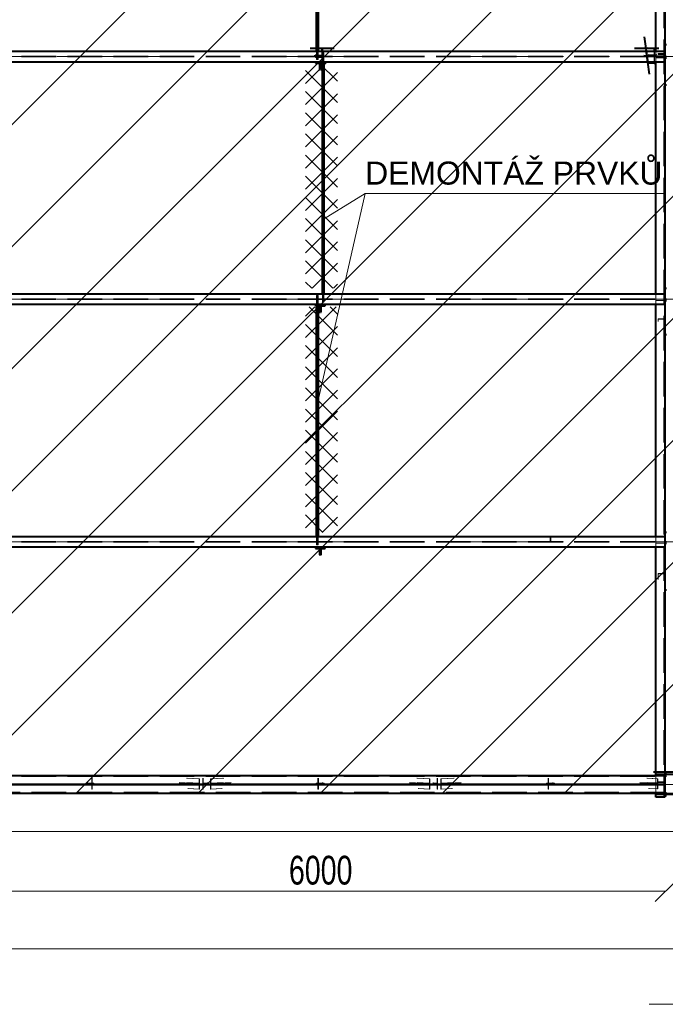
# Model space of a CAD drawing. Header units: metres. Extents: x 235 to 340, y 94 to 153.
# Tile 16 of 48: x 265.66 to 271.26, y 126.79 to 135.34. Entities that reach past the tile are written whole.
import ezdxf

# ---------------------------------------------------------------- set-up
doc = ezdxf.new("R2010")
doc.units = ezdxf.units.M
for name, pattern in [('__RA_15', [1.7, 1, -0.3, 0.1, -0.3]), ('__RA_2', [0.4, 0.3, -0.1]), ('__RA_4', [0.6, 0.3, -0.1, 0, -0.1, 0, -0.1])]:
    doc.linetypes.add(name, pattern=pattern)
for name, color, linetype, lineweight in [('OSY', 204, '__RA_15', 13), ('POPIS', 7, 'Continuous', 13), ('Standard', 7, 'Continuous', 40), ('VYZTUZ', 11, 'Continuous', 50)]:
    doc.layers.add(name, color=color, linetype=linetype, lineweight=lineweight)
doc.styles.add('ARIAL', font='ARIAL.TTF')

msp = doc.modelspace()

# ---------------------------------------------------------------- linework, layer by layer
at = {"layer": 'OSY', "color": 204, "linetype": '__RA_15', "lineweight": 13}
for p, q in [((242.1779, 135.0197), (323.2759, 135.0197)), ((242.1779, 132.912), (323.2759, 132.912)), ((242.1779, 130.8043), (323.2759, 130.8043)), ((242.1779, 128.6966), (323.2759, 128.6966))]:
    msp.add_line(p, q, dxfattribs=at)
at = {"layer": 'OSY', "color": 204, "linetype": 'Continuous', "lineweight": 13}
msp.add_line((271.4202, 126.7861), (271.1214, 126.7861), dxfattribs=at)
at = {"layer": 'Standard', "color": 1, "linetype": 'Continuous', "lineweight": 13}
for p, q in [((259.7815, 128.6216), (270.395, 139.2351)), ((260.8422, 128.6216), (271.4557, 139.2351)), ((261.9029, 128.6216), (272.5164, 139.2351)), ((262.9635, 128.6216), (273.577, 139.2351)), ((264.0242, 128.6216), (274.6377, 139.2351)), ((265.0848, 128.6216), (275.6983, 139.2351)), ((266.1455, 128.6216), (276.759, 139.2351)), ((267.2062, 128.6216), (277.8197, 139.2351)), ((268.2668, 128.6216), (278.8803, 139.2351)), ((269.3275, 128.6216), (279.941, 139.2351)), ((270.3881, 128.6216), (281.0016, 139.2351))]:
    msp.add_line(p, q, dxfattribs=at)
at = {"layer": 'Standard', "color": 136, "linetype": '__RA_2', "lineweight": 18}
for p, q in [((271.2496, 138.7662), (271.2496, 128.587)), ((268.2346, 134.9925), (268.2346, 135.0647)), ((268.2363, 134.9925), (268.2363, 135.0647)), ((268.2406, 134.9925), (268.2406, 135.0647)), ((268.2448, 134.9925), (268.2448, 135.0647)), ((268.2466, 135.0647), (268.2466, 134.9925)), ((268.2796, 135.0647), (268.2796, 135.0317)), ((268.2856, 135.0257), (268.2856, 135.0647)), ((271.1646, 135.0647), (271.1646, 135.0291)), ((271.1677, 135.0355), (271.1677, 135.0647)), ((271.1796, 135.0169), (271.1796, 135.0647)), ((271.2516, 135.0985), (271.2516, 135.0976)), ((271.2516, 135.0976), (271.2516, 135.0458)), ((271.2596, 135.0976), (271.2516, 135.0976)), ((265.2716, 135.0225), (271.2596, 135.0225)), ((265.2716, 135.0169), (271.2596, 135.0169)), ((268.2156, 135.0237), (268.2156, 135.0323)), ((268.2156, 135.0237), (268.2156, 135.0157)), ((268.2956, 135.0237), (268.2156, 135.0237)), ((268.2156, 135.0237), (268.2956, 135.0237)), ((268.2956, 135.0197), (268.2156, 135.0197)), ((268.2156, 135.0157), (268.2956, 135.0157)), ((268.2256, 135.0383), (268.2256, 135.0317)), ((268.2796, 135.0317), (268.2256, 135.0317)), ((268.2256, 135.0317), (268.2256, 135.0257)), ((268.2256, 135.0257), (268.2856, 135.0257)), ((268.2256, 135.0243), (268.2256, 135.0177)), ((268.2856, 135.0177), (268.2256, 135.0177)), ((268.2256, 135.0177), (268.2256, 135.0117)), ((268.2256, 135.0117), (268.2796, 135.0117)), ((268.2363, 134.9925), (268.2346, 134.9925)), ((268.2406, 134.9925), (268.2363, 134.9925)), ((268.2448, 134.9925), (268.2406, 134.9925)), ((268.2466, 134.9925), (268.2448, 134.9925)), ((268.2796, 135.0117), (268.2796, 135.0182)), ((268.2796, 135.0117), (268.2796, 134.9747)), ((268.2846, 135.0525), (268.2864, 135.0525)), ((268.2846, 134.9747), (268.2846, 135.0525)), ((268.2856, 135.0177), (268.2856, 135.0243)), ((268.2856, 134.9579), (268.2856, 135.0177)), ((268.2864, 135.0525), (268.2906, 135.0525)), ((268.2864, 134.9747), (268.2864, 135.0525)), ((268.2906, 135.0525), (268.2948, 135.0525)), ((268.2906, 134.9747), (268.2906, 135.0525)), ((268.2948, 135.0525), (268.2966, 135.0525)), ((268.2948, 134.9747), (268.2948, 135.0525)), ((268.2956, 135.0323), (268.2956, 135.0237)), ((268.2956, 135.0237), (268.2956, 135.0157)), ((268.2966, 135.0525), (268.2966, 134.9747)), ((271.1696, 135.0245), (271.0772, 135.0323)), ((271.0779, 135.0243), (271.1696, 135.0165)), ((271.1646, 135.0291), (271.1035, 135.0323)), ((271.1047, 135.0243), (271.1646, 135.0211)), ((271.1677, 135.0355), (271.1142, 135.0383)), ((271.117, 135.0182), (271.1677, 135.0156)), ((271.1646, 135.0291), (271.1875, 135.0323)), ((271.1871, 135.0243), (271.1646, 135.0211)), ((271.1646, 135.0211), (271.1646, 134.9747)), ((271.1879, 135.0383), (271.1677, 135.0355)), ((271.1677, 135.0156), (271.1868, 135.0182)), ((271.1677, 134.9747), (271.1677, 135.0156)), ((271.1696, 135.0245), (271.1696, 135.0165)), ((271.2496, 135.0245), (271.1696, 135.0245)), ((271.1696, 135.0165), (271.2496, 135.0165)), ((271.1796, 135.0245), (271.2496, 135.0245)), ((271.2496, 135.0205), (271.1796, 135.0205)), ((271.1796, 135.0069), (271.1796, 135.0169)), ((271.1796, 134.9747), (271.1796, 135.0069)), ((271.1796, 135.0069), (271.2596, 135.0069)), ((271.1996, 135.0463), (271.1996, 135.0458)), ((271.2516, 135.0458), (271.1996, 135.0458)), ((271.1996, 135.0458), (271.1996, 135.0378)), ((271.1996, 135.0378), (271.2596, 135.0378)), ((268.2796, 134.9667), (268.2796, 134.9617)), ((268.2846, 134.9617), (268.2846, 134.9667)), ((268.2846, 134.9579), (268.2856, 134.9579)), ((268.2864, 134.9617), (268.2864, 134.9667)), ((268.2906, 134.9617), (268.2906, 134.9667)), ((268.2948, 134.9617), (268.2948, 134.9667)), ((268.2966, 134.9667), (268.2966, 134.9617)), ((271.1245, 134.964), (271.1677, 134.9618)), ((268.2346, 132.9448), (268.2363, 132.9448)), ((268.2346, 132.867), (268.2346, 132.9448)), ((268.2363, 132.9448), (268.2406, 132.9448)), ((268.2363, 132.867), (268.2363, 132.9448)), ((268.2406, 132.9448), (268.2448, 132.9448)), ((268.2406, 132.867), (268.2406, 132.9448)), ((268.2448, 132.9448), (268.2466, 132.9448)), ((268.2448, 132.867), (268.2448, 132.9448)), ((268.2466, 132.9448), (268.2466, 132.867)), ((268.2846, 132.8848), (268.2846, 132.957)), ((268.2864, 132.8848), (268.2864, 132.957)), ((268.2906, 132.8848), (268.2906, 132.957)), ((268.2948, 132.8848), (268.2948, 132.957)), ((268.2966, 132.957), (268.2966, 132.8848)), ((271.1796, 132.9092), (271.1796, 132.957)), ((271.2536, 132.9607), (271.2536, 132.9606)), ((271.2596, 132.9606), (271.2536, 132.9606)), ((271.2536, 132.9606), (271.2536, 132.9395)), ((265.2716, 132.9148), (271.2596, 132.9148)), ((265.2716, 132.9092), (271.2596, 132.9092)), ((268.2346, 132.854), (268.2346, 132.859)), ((268.2363, 132.854), (268.2363, 132.859)), ((268.2406, 132.854), (268.2406, 132.859)), ((268.2448, 132.854), (268.2448, 132.859)), ((268.2466, 132.859), (268.2466, 132.854)), ((268.2864, 132.8848), (268.2846, 132.8848)), ((268.2906, 132.8848), (268.2864, 132.8848)), ((268.2948, 132.8848), (268.2906, 132.8848)), ((268.2966, 132.8848), (268.2948, 132.8848)), ((271.1796, 132.8992), (271.1796, 132.9092)), ((271.1796, 132.867), (271.1796, 132.8992)), ((271.1796, 132.8992), (271.2596, 132.8992)), ((271.2536, 132.7401), (271.1996, 132.7401)), ((271.1996, 132.7401), (271.1996, 132.7374)), ((271.1996, 132.7374), (271.1996, 132.7177)), ((271.1996, 132.7374), (271.2596, 132.7374)), ((271.2536, 132.7423), (271.2536, 132.7401)), ((271.2536, 132.7311), (271.2536, 132.7401)), ((265.2716, 130.8071), (271.2596, 130.8071)), ((265.2716, 130.8015), (271.2596, 130.8015)), ((268.2346, 130.7771), (268.2346, 130.8493)), ((268.2363, 130.7771), (268.2363, 130.8493)), ((268.2406, 130.7771), (268.2406, 130.8493)), ((268.2448, 130.7771), (268.2448, 130.8493)), ((268.2466, 130.8493), (268.2466, 130.7771)), ((270.2616, 130.8171), (270.2616, 130.8493)), ((270.2696, 130.8171), (270.2616, 130.8171)), ((270.2616, 130.8171), (270.2616, 130.8071)), ((270.2696, 130.8493), (270.2696, 130.8171)), ((270.2696, 130.8071), (270.2696, 130.8171)), ((271.1796, 130.8015), (271.1796, 130.8493)), ((271.1796, 130.7915), (271.1796, 130.8015)), ((271.1796, 130.7593), (271.1796, 130.7915)), ((271.1796, 130.7915), (271.2596, 130.7915)), ((268.2363, 130.7771), (268.2346, 130.7771)), ((268.2406, 130.7771), (268.2363, 130.7771)), ((268.2448, 130.7771), (268.2406, 130.7771)), ((268.2466, 130.7771), (268.2448, 130.7771)), ((271.2536, 130.5284), (271.1996, 130.5284)), ((271.1996, 130.5284), (271.1996, 130.5267)), ((271.1996, 130.5267), (271.1996, 130.4757)), ((271.1996, 130.5267), (271.2596, 130.5267)), ((271.2536, 130.5311), (271.2536, 130.5284)), ((271.2536, 130.4972), (271.2536, 130.5284)), ((265.2716, 128.7656), (271.2596, 128.7656)), ((266.2816, 128.7493), (266.2816, 128.7421)), ((266.2816, 128.7421), (266.2816, 128.7063)), ((266.2856, 128.7421), (266.2816, 128.7421)), ((266.2856, 128.7493), (266.2856, 128.7421)), ((266.2856, 128.7023), (266.2856, 128.7421)), ((267.1034, 128.7493), (267.2159, 128.7434)), ((267.111, 128.7493), (267.218, 128.7437)), ((267.218, 128.7437), (267.2159, 128.7434)), ((267.2159, 128.7434), (267.2159, 128.7075)), ((267.218, 128.7038), (267.218, 128.7437)), ((267.2456, 128.7421), (267.2456, 128.7493)), ((267.2456, 128.7421), (267.2456, 128.7023)), ((267.2496, 128.7421), (267.2456, 128.7421)), ((267.2496, 128.7421), (267.2496, 128.7493)), ((267.2496, 128.7063), (267.2496, 128.7421)), ((267.3132, 128.7437), (267.4201, 128.7493)), ((267.3132, 128.7437), (267.3132, 128.7038)), ((267.3153, 128.7434), (267.3132, 128.7437)), ((267.3153, 128.7434), (267.4277, 128.7493)), ((267.3153, 128.7075), (267.3153, 128.7434)), ((268.2456, 128.7421), (268.2456, 128.7493)), ((268.2456, 128.7421), (268.2456, 128.7023)), ((268.2496, 128.7421), (268.2456, 128.7421)), ((268.2496, 128.7421), (268.2496, 128.7493)), ((268.2496, 128.7063), (268.2496, 128.7421)), ((269.1034, 128.7493), (269.2159, 128.7434)), ((269.111, 128.7493), (269.218, 128.7437)), ((269.218, 128.7437), (269.2159, 128.7434)), ((269.2159, 128.7434), (269.2159, 128.7075)), ((269.218, 128.7038), (269.218, 128.7437)), ((269.2816, 128.7493), (269.2816, 128.7421)), ((269.2816, 128.7421), (269.2816, 128.7063)), ((269.2856, 128.7421), (269.2816, 128.7421)), ((269.2856, 128.7493), (269.2856, 128.7421)), ((269.2856, 128.7023), (269.2856, 128.7421)), ((269.3132, 128.7437), (269.4201, 128.7493)), ((269.3132, 128.7437), (269.3132, 128.7038)), ((269.3153, 128.7434), (269.3132, 128.7437)), ((269.3153, 128.7434), (269.4277, 128.7493)), ((269.3153, 128.7075), (269.3153, 128.7434)), ((270.2456, 128.7421), (270.2456, 128.7493)), ((270.2456, 128.7421), (270.2456, 128.7023)), ((270.2496, 128.7421), (270.2456, 128.7421)), ((270.2496, 128.7421), (270.2496, 128.7493)), ((270.2496, 128.7063), (270.2496, 128.7421)), ((271.1034, 128.7493), (271.1962, 128.7444)), ((271.111, 128.7493), (271.1983, 128.7447)), ((271.1796, 128.6216), (271.1796, 128.7716)), ((271.1983, 128.7447), (271.1962, 128.7444)), ((271.1962, 128.7444), (271.1962, 128.7086)), ((271.1983, 128.7049), (271.1983, 128.7447)), ((271.2536, 128.7754), (271.2536, 128.7739)), ((271.2536, 128.7739), (271.2536, 128.7201)), ((271.2596, 128.7739), (271.2536, 128.7739)), ((271.2596, 128.7816), (271.2596, 128.7716)), ((265.2716, 128.6966), (271.2596, 128.6966)), ((271.2596, 128.6966), (265.2716, 128.6966)), ((266.3006, 128.7066), (266.2306, 128.7066)), ((266.2306, 128.7007), (266.2306, 128.7066)), ((266.2306, 128.6927), (266.2306, 128.7007)), ((266.3006, 128.7007), (266.2306, 128.7007)), ((266.2306, 128.6987), (266.3006, 128.6987)), ((266.2306, 128.6927), (266.3006, 128.6927)), ((266.2456, 128.7132), (266.2456, 128.7063)), ((266.2816, 128.7063), (266.2456, 128.7063)), ((266.2456, 128.7063), (266.2456, 128.7023)), ((266.2456, 128.7023), (266.2856, 128.7023)), ((266.2456, 128.7012), (266.2456, 128.6943)), ((266.2856, 128.6943), (266.2456, 128.6943)), ((266.2456, 128.6943), (266.2456, 128.6903)), ((266.2456, 128.6903), (266.2816, 128.6903)), ((266.2816, 128.6903), (266.2816, 128.6971)), ((266.2816, 128.6903), (266.2816, 128.6544)), ((266.2816, 128.6544), (266.2856, 128.6544)), ((266.2856, 128.6943), (266.2856, 128.7012)), ((266.2856, 128.6544), (266.2856, 128.6943)), ((266.3006, 128.7066), (266.3006, 128.7007)), ((266.3006, 128.6927), (266.3006, 128.7007)), ((267.0401, 128.7132), (267.1969, 128.7049)), ((267.1969, 128.7009), (267.0407, 128.7092)), ((267.0418, 128.7012), (267.1969, 128.6929)), ((267.1969, 128.689), (267.0423, 128.6971)), ((267.1084, 128.7132), (267.2159, 128.7075)), ((267.2159, 128.6916), (267.1106, 128.6971)), ((267.1156, 128.7007), (267.1156, 128.7092)), ((267.1156, 128.7007), (267.1156, 128.6927)), ((267.4156, 128.7007), (267.1156, 128.7007)), ((267.1156, 128.6927), (267.4156, 128.6927)), ((267.2159, 128.6557), (267.1156, 128.661)), ((267.1166, 128.7092), (267.218, 128.7038)), ((267.218, 128.6958), (267.1177, 128.7012)), ((267.218, 128.656), (267.1232, 128.661)), ((267.2159, 128.7075), (267.1969, 128.7049)), ((267.1969, 128.7049), (267.1969, 128.7009)), ((267.1969, 128.7009), (267.218, 128.7038)), ((267.218, 128.6958), (267.1969, 128.6929)), ((267.1969, 128.6929), (267.1969, 128.689)), ((267.1969, 128.689), (267.2159, 128.6916)), ((267.2159, 128.6916), (267.2159, 128.6557)), ((267.2159, 128.6557), (267.218, 128.656)), ((267.218, 128.656), (267.218, 128.6958)), ((267.2456, 128.7023), (267.2856, 128.7023)), ((267.2456, 128.7012), (267.2456, 128.6943)), ((267.2456, 128.6943), (267.2456, 128.6544)), ((267.2856, 128.6943), (267.2456, 128.6943)), ((267.2456, 128.6544), (267.2496, 128.6544)), ((267.2856, 128.7063), (267.2496, 128.7063)), ((267.2496, 128.6971), (267.2496, 128.6903)), ((267.2496, 128.6544), (267.2496, 128.6903)), ((267.2496, 128.6903), (267.2856, 128.6903)), ((267.2856, 128.7063), (267.2856, 128.7132)), ((267.2856, 128.7023), (267.2856, 128.7063)), ((267.2856, 128.6943), (267.2856, 128.7012)), ((267.2856, 128.6903), (267.2856, 128.6943)), ((267.3132, 128.7038), (267.4146, 128.7092)), ((267.3132, 128.7038), (267.3343, 128.7009)), ((267.4135, 128.7012), (267.3132, 128.6958)), ((267.3132, 128.6958), (267.3132, 128.656)), ((267.3343, 128.6929), (267.3132, 128.6958)), ((267.408, 128.661), (267.3132, 128.656)), ((267.3132, 128.656), (267.3153, 128.6557)), ((267.3153, 128.7075), (267.4228, 128.7132)), ((267.3343, 128.7049), (267.3153, 128.7075)), ((267.4206, 128.6971), (267.3153, 128.6916)), ((267.3153, 128.6557), (267.3153, 128.6916)), ((267.3153, 128.6916), (267.3343, 128.689)), ((267.4156, 128.661), (267.3153, 128.6557)), ((267.3343, 128.7049), (267.4911, 128.7132)), ((267.4905, 128.7092), (267.3343, 128.7009)), ((267.3343, 128.7009), (267.3343, 128.7049)), ((267.3343, 128.6929), (267.4894, 128.7012)), ((267.4889, 128.6971), (267.3343, 128.689)), ((267.3343, 128.689), (267.3343, 128.6929)), ((267.4156, 128.7092), (267.4156, 128.7007)), ((267.4156, 128.7007), (267.4156, 128.6927)), ((268.2306, 128.7007), (268.2306, 128.7066)), ((268.3006, 128.7066), (268.2306, 128.7066)), ((268.3006, 128.7007), (268.2306, 128.7007)), ((268.2306, 128.7007), (268.2306, 128.6927)), ((268.2306, 128.6987), (268.3006, 128.6987)), ((268.2306, 128.6927), (268.3006, 128.6927)), ((268.2456, 128.7023), (268.2856, 128.7023)), ((268.2456, 128.7012), (268.2456, 128.6943)), ((268.2456, 128.6943), (268.2456, 128.6544)), ((268.2856, 128.6943), (268.2456, 128.6943)), ((268.2456, 128.6544), (268.2496, 128.6544)), ((268.2856, 128.7063), (268.2496, 128.7063)), ((268.2496, 128.6971), (268.2496, 128.6903)), ((268.2496, 128.6544), (268.2496, 128.6903)), ((268.2496, 128.6903), (268.2856, 128.6903)), ((268.2856, 128.7063), (268.2856, 128.7132)), ((268.2856, 128.7023), (268.2856, 128.7063)), ((268.2856, 128.6943), (268.2856, 128.7012)), ((268.2856, 128.6903), (268.2856, 128.6943)), ((268.3006, 128.7066), (268.3006, 128.7007)), ((268.3006, 128.7007), (268.3006, 128.6927)), ((269.0401, 128.7132), (269.1969, 128.7049)), ((269.1969, 128.7009), (269.0407, 128.7092)), ((269.0418, 128.7012), (269.1969, 128.6929)), ((269.1969, 128.689), (269.0423, 128.6971)), ((269.1084, 128.7132), (269.2159, 128.7075)), ((269.2159, 128.6916), (269.1106, 128.6971)), ((269.1156, 128.7007), (269.1156, 128.7092)), ((269.1156, 128.6927), (269.1156, 128.7007)), ((269.4156, 128.7007), (269.1156, 128.7007)), ((269.1156, 128.6927), (269.4156, 128.6927)), ((269.2159, 128.6557), (269.1156, 128.661)), ((269.1166, 128.7092), (269.218, 128.7038)), ((269.218, 128.6958), (269.1177, 128.7012)), ((269.218, 128.656), (269.1232, 128.661)), ((269.2159, 128.7075), (269.1969, 128.7049)), ((269.1969, 128.7049), (269.1969, 128.7009)), ((269.1969, 128.7009), (269.218, 128.7038)), ((269.218, 128.6958), (269.1969, 128.6929)), ((269.1969, 128.6929), (269.1969, 128.689)), ((269.1969, 128.689), (269.2159, 128.6916)), ((269.2159, 128.6916), (269.2159, 128.6557)), ((269.2159, 128.6557), (269.218, 128.656)), ((269.218, 128.656), (269.218, 128.6958)), ((269.2456, 128.7132), (269.2456, 128.7063)), ((269.2816, 128.7063), (269.2456, 128.7063)), ((269.2456, 128.7063), (269.2456, 128.7023)), ((269.2456, 128.7023), (269.2856, 128.7023)), ((269.2456, 128.7012), (269.2456, 128.6943)), ((269.2856, 128.6943), (269.2456, 128.6943)), ((269.2456, 128.6943), (269.2456, 128.6903)), ((269.2456, 128.6903), (269.2816, 128.6903)), ((269.2816, 128.6903), (269.2816, 128.6971)), ((269.2816, 128.6903), (269.2816, 128.6544)), ((269.2816, 128.6544), (269.2856, 128.6544)), ((269.2856, 128.6943), (269.2856, 128.7012)), ((269.2856, 128.6544), (269.2856, 128.6943)), ((269.3132, 128.7038), (269.4146, 128.7092)), ((269.3132, 128.7038), (269.3343, 128.7009)), ((269.4135, 128.7012), (269.3132, 128.6958)), ((269.3132, 128.6958), (269.3132, 128.656)), ((269.3343, 128.6929), (269.3132, 128.6958)), ((269.408, 128.661), (269.3132, 128.656)), ((269.3132, 128.656), (269.3153, 128.6557)), ((269.3153, 128.7075), (269.4228, 128.7132)), ((269.3343, 128.7049), (269.3153, 128.7075)), ((269.4206, 128.6971), (269.3153, 128.6916)), ((269.3153, 128.6557), (269.3153, 128.6916)), ((269.3153, 128.6916), (269.3343, 128.689)), ((269.4156, 128.661), (269.3153, 128.6557)), ((269.3343, 128.7049), (269.4911, 128.7132)), ((269.4905, 128.7092), (269.3343, 128.7009)), ((269.3343, 128.7009), (269.3343, 128.7049)), ((269.3343, 128.6929), (269.4894, 128.7012)), ((269.4889, 128.6971), (269.3343, 128.689)), ((269.3343, 128.689), (269.3343, 128.6929)), ((269.4156, 128.7092), (269.4156, 128.7007)), ((269.4156, 128.6927), (269.4156, 128.7007)), ((270.2306, 128.7007), (270.2306, 128.7066)), ((270.3006, 128.7066), (270.2306, 128.7066)), ((270.3006, 128.7007), (270.2306, 128.7007)), ((270.2306, 128.7007), (270.2306, 128.6927)), ((270.2306, 128.6987), (270.3006, 128.6987)), ((270.2306, 128.6927), (270.3006, 128.6927)), ((270.2456, 128.7023), (270.2856, 128.7023)), ((270.2456, 128.7012), (270.2456, 128.6943)), ((270.2456, 128.6943), (270.2456, 128.6544)), ((270.2856, 128.6943), (270.2456, 128.6943)), ((270.2456, 128.6544), (270.2496, 128.6544)), ((270.2856, 128.7063), (270.2496, 128.7063)), ((270.2496, 128.6971), (270.2496, 128.6903)), ((270.2496, 128.6544), (270.2496, 128.6903)), ((270.2496, 128.6903), (270.2856, 128.6903)), ((270.2856, 128.7063), (270.2856, 128.7132)), ((270.2856, 128.7023), (270.2856, 128.7063)), ((270.2856, 128.6943), (270.2856, 128.7012)), ((270.2856, 128.6903), (270.2856, 128.6943)), ((270.3006, 128.7066), (270.3006, 128.7007)), ((270.3006, 128.7007), (270.3006, 128.6927)), ((271.0401, 128.7132), (271.1772, 128.7059)), ((271.1772, 128.702), (271.0407, 128.7092)), ((271.0418, 128.7012), (271.1772, 128.694)), ((271.1772, 128.69), (271.0423, 128.6971)), ((271.1084, 128.7132), (271.1962, 128.7086)), ((271.1962, 128.6926), (271.1106, 128.6971)), ((271.1156, 128.7015), (271.1156, 128.7092)), ((271.1156, 128.7015), (271.1156, 128.6935)), ((271.2496, 128.7015), (271.1156, 128.7015)), ((271.1156, 128.6935), (271.2496, 128.6935)), ((271.1962, 128.6568), (271.1156, 128.661)), ((271.1166, 128.7092), (271.1983, 128.7049)), ((271.1983, 128.6969), (271.1177, 128.7012)), ((271.1983, 128.657), (271.1232, 128.661)), ((271.1962, 128.7086), (271.1772, 128.7059)), ((271.1772, 128.7059), (271.1772, 128.702)), ((271.1772, 128.702), (271.1983, 128.7049)), ((271.1983, 128.6969), (271.1772, 128.694)), ((271.1772, 128.694), (271.1772, 128.69)), ((271.1772, 128.69), (271.1962, 128.6926)), ((271.1962, 128.6926), (271.1962, 128.6568)), ((271.1962, 128.6568), (271.1983, 128.657)), ((271.1983, 128.657), (271.1983, 128.6969)), ((271.1996, 128.7212), (271.1996, 128.7201)), ((271.2536, 128.7201), (271.1996, 128.7201)), ((271.1996, 128.7201), (271.1996, 128.7141)), ((271.1996, 128.7141), (271.2596, 128.7141)), ((271.2596, 128.6276), (265.2716, 128.6276)), ((271.1796, 128.587), (271.2496, 128.587)), ((271.2496, 128.593), (271.2596, 128.593))]:
    msp.add_line(p, q, dxfattribs=at)
at = {"layer": 'Standard', "color": 1, "linetype": 'Continuous', "lineweight": 40}
for p, q in [((268.2346, 135.0647), (268.2346, 137.0824)), ((268.2363, 135.0647), (268.2363, 137.0824)), ((268.2406, 135.0647), (268.2406, 137.0824)), ((268.2448, 135.0647), (268.2448, 137.0824)), ((268.2466, 137.0824), (268.2466, 135.0647)), ((271.1796, 135.0647), (271.1796, 137.0824)), ((271.2596, 137.0824), (271.2596, 135.0647)), ((265.2716, 135.0647), (271.2596, 135.0647)), ((268.2796, 135.0925), (268.2796, 135.0855)), ((268.2796, 135.0855), (268.2796, 135.0647)), ((268.2856, 135.0855), (268.2796, 135.0855)), ((268.2856, 135.0925), (268.2856, 135.0855)), ((268.2856, 135.0647), (268.2856, 135.0855)), ((271.1646, 135.0889), (271.0952, 135.0925)), ((271.1677, 135.0893), (271.1066, 135.0925)), ((271.1677, 135.0893), (271.1646, 135.0889)), ((271.1646, 135.0889), (271.1646, 135.0647)), ((271.1677, 135.0647), (271.1677, 135.0893)), ((271.2716, 135.1205), (271.2596, 135.1205)), ((271.2596, 135.0647), (271.2596, 134.9747)), ((265.2716, 134.9747), (271.2596, 134.9747)), ((268.2796, 134.9747), (268.2796, 134.9667)), ((268.2846, 134.9667), (268.2846, 134.9747)), ((268.2864, 134.9667), (268.2864, 134.9747)), ((268.2906, 134.9667), (268.2906, 134.9747)), ((268.2948, 134.9667), (268.2948, 134.9747)), ((268.2966, 134.9747), (268.2966, 134.9667)), ((271.1646, 134.9747), (271.1646, 134.9613)), ((271.1677, 134.9618), (271.1677, 134.9747)), ((271.1796, 132.957), (271.1796, 134.9747)), ((271.2716, 135.0169), (271.2596, 135.0169)), ((271.2596, 135.0069), (271.2716, 135.0069)), ((271.2596, 134.9747), (271.2596, 132.957)), ((268.2634, 134.9667), (268.2234, 134.9667)), ((268.2234, 134.9667), (268.2234, 134.9617)), ((268.2234, 134.9617), (268.2584, 134.9617)), ((268.2584, 134.9617), (268.2584, 134.9067)), ((268.2584, 134.9067), (268.2634, 134.9067)), ((268.2634, 134.9067), (268.2634, 134.9667)), ((268.2678, 134.9667), (268.2678, 134.9067)), ((268.3078, 134.9667), (268.2678, 134.9667)), ((268.2678, 134.9067), (268.2728, 134.9067)), ((268.2728, 134.9067), (268.2728, 134.9617)), ((268.2728, 134.9617), (268.3078, 134.9617)), ((268.2796, 134.9617), (268.2796, 134.9579)), ((268.2796, 134.9579), (268.2846, 134.9579)), ((268.2846, 132.957), (268.2846, 134.9617)), ((268.2864, 132.957), (268.2864, 134.9617)), ((268.2906, 132.957), (268.2906, 134.9617)), ((268.2948, 132.957), (268.2948, 134.9617)), ((268.2966, 134.9617), (268.2966, 132.957)), ((268.3078, 134.9617), (268.3078, 134.9667)), ((271.113, 134.964), (271.1646, 134.9613)), ((271.1646, 134.9613), (271.1677, 134.9618)), ((271.2716, 134.7705), (271.2596, 134.7705)), ((265.2716, 132.957), (271.2596, 132.957)), ((271.2716, 133.0028), (271.2596, 133.0028)), ((271.2596, 132.957), (271.2596, 132.867)), ((265.2716, 132.867), (271.2596, 132.867)), ((268.2634, 132.859), (268.2234, 132.859)), ((268.2234, 132.859), (268.2234, 132.854)), ((268.2234, 132.854), (268.2584, 132.854)), ((268.2346, 132.859), (268.2346, 132.867)), ((268.2346, 130.8493), (268.2346, 132.854)), ((268.2363, 132.859), (268.2363, 132.867)), ((268.2363, 130.8493), (268.2363, 132.854)), ((268.2406, 132.859), (268.2406, 132.867)), ((268.2406, 130.8493), (268.2406, 132.854)), ((268.2448, 132.859), (268.2448, 132.867)), ((268.2448, 130.8493), (268.2448, 132.854)), ((268.2466, 132.867), (268.2466, 132.859)), ((268.2466, 132.854), (268.2466, 130.8493)), ((268.2584, 132.854), (268.2584, 132.799)), ((268.2634, 132.799), (268.2634, 132.859)), ((268.2678, 132.859), (268.2678, 132.799)), ((268.3078, 132.859), (268.2678, 132.859)), ((268.2728, 132.799), (268.2728, 132.854)), ((268.2728, 132.854), (268.3078, 132.854)), ((268.3078, 132.854), (268.3078, 132.859)), ((271.1796, 130.8493), (271.1796, 132.867)), ((271.2716, 132.9092), (271.2596, 132.9092)), ((271.2596, 132.8992), (271.2716, 132.8992)), ((271.2596, 132.867), (271.2596, 130.8493)), ((268.2584, 132.799), (268.2634, 132.799)), ((268.2678, 132.799), (268.2728, 132.799)), ((271.2716, 132.6028), (271.2596, 132.6028)), ((271.2716, 130.8851), (271.2596, 130.8851)), ((265.2716, 130.8493), (271.2596, 130.8493)), ((271.2596, 130.8493), (271.2596, 130.7593)), ((271.2716, 130.8015), (271.2596, 130.8015)), ((271.2596, 130.7915), (271.2716, 130.7915)), ((265.2716, 130.7593), (271.2596, 130.7593)), ((268.2634, 130.7513), (268.2234, 130.7513)), ((268.2234, 130.7513), (268.2234, 130.7463)), ((268.2234, 130.7463), (268.2584, 130.7463)), ((268.2584, 130.7463), (268.2584, 130.6913)), ((268.2634, 130.6913), (268.2634, 130.7513)), ((268.2678, 130.7513), (268.2678, 130.6913)), ((268.3078, 130.7513), (268.2678, 130.7513)), ((268.2728, 130.6913), (268.2728, 130.7463)), ((268.2728, 130.7463), (268.3078, 130.7463)), ((268.3078, 130.7463), (268.3078, 130.7513)), ((271.1796, 128.7816), (271.1796, 130.7593)), ((271.2596, 130.7593), (271.2596, 128.7816)), ((268.2584, 130.6913), (268.2634, 130.6913)), ((268.2678, 130.6913), (268.2728, 130.6913)), ((271.2716, 130.3851), (271.2596, 130.3851)), ((271.2596, 128.7716), (265.2716, 128.7716)), ((271.1796, 128.7716), (271.1796, 128.7816)), ((271.3496, 128.7816), (271.1796, 128.7816)), ((271.2716, 128.7978), (271.2596, 128.7978)), ((271.2596, 128.7716), (271.2716, 128.7716)), ((271.2596, 128.7716), (271.2596, 128.6966)), ((265.2716, 128.6966), (271.2596, 128.6966)), ((271.2596, 128.6966), (265.2716, 128.6966)), ((271.2596, 128.6966), (271.2596, 128.6216)), ((265.2716, 128.6216), (271.2596, 128.6216)), ((271.1796, 128.6116), (271.1796, 128.6216)), ((271.1796, 128.5862), (271.1796, 128.6116)), ((271.1796, 128.6116), (271.3496, 128.6116)), ((271.2596, 128.5862), (271.1796, 128.5862)), ((271.2596, 128.6216), (271.2596, 128.5862)), ((271.2716, 128.6216), (271.2596, 128.6216)), ((271.2716, 128.5971), (271.2596, 128.5971))]:
    msp.add_line(p, q, dxfattribs=at)
at = {"layer": 'Standard', "color": 1, "linetype": '__RA_4', "lineweight": 40}
for p, q in [((271.1128, 134.9656), (271.0814, 135.1915)), ((268.1796, 135.0925), (268.3856, 135.0925)), ((270.9952, 135.0925), (271.2066, 135.0925)), ((271.1268, 134.865), (271.0978, 135.0737)), ((271.1596, 128.8055), (271.3716, 128.8055))]:
    msp.add_line(p, q, dxfattribs=at)
at = {"layer": 'Standard', "color": 7, "linetype": 'Continuous', "lineweight": 13}
for p, q in [((268.1376, 134.7856), (268.3172, 134.9653)), ((268.1376, 134.8984), (268.4153, 134.6206)), ((268.2546, 134.9653), (268.4153, 134.8045)), ((268.1376, 134.6018), (268.4153, 134.8795)), ((268.1376, 134.7145), (268.4153, 134.4368)), ((268.1376, 134.4179), (268.4153, 134.6957)), ((268.1376, 134.5307), (268.4153, 134.253)), ((268.1376, 134.2341), (268.4153, 134.5118)), ((268.1376, 134.3468), (268.4153, 134.0691)), ((268.1376, 134.0502), (268.4153, 134.328)), ((268.1376, 134.163), (268.4153, 133.8853)), ((268.1376, 133.8664), (268.4153, 134.1441)), ((268.1376, 133.9791), (268.4153, 133.7014)), ((268.1376, 133.6825), (268.4153, 133.9603)), ((268.1376, 133.7953), (268.4153, 133.5176)), ((268.1376, 133.4987), (268.4153, 133.7764)), ((268.6565, 133.8308), (268.2443, 132.0195)), ((268.2935, 133.6066), (268.6565, 133.8308)), ((268.6565, 133.8308), (271.2468, 133.8308)), ((268.1376, 133.6115), (268.4153, 133.3337)), ((268.1376, 133.3148), (268.4153, 133.5926)), ((268.1376, 133.4276), (268.4153, 133.1499)), ((268.1376, 133.131), (268.4153, 133.4087)), ((268.1376, 133.2438), (268.3755, 133.0059)), ((268.1963, 133.0059), (268.4153, 133.2249)), ((268.1376, 133.0599), (268.1916, 133.0059)), ((268.3802, 133.0059), (268.4153, 133.041)), ((268.1376, 132.5794), (268.4034, 132.8453)), ((268.1376, 132.7633), (268.2196, 132.8453)), ((268.1684, 132.8453), (268.4153, 132.5983)), ((268.3523, 132.8453), (268.4153, 132.7822)), ((268.1376, 132.6922), (268.4153, 132.4145)), ((268.1376, 132.3956), (268.4153, 132.6733)), ((268.1376, 132.5084), (268.4153, 132.2306)), ((268.1376, 132.2117), (268.4153, 132.4895)), ((268.1376, 132.3245), (268.4153, 132.0468)), ((268.1376, 132.0279), (268.4153, 132.3056)), ((268.1376, 132.1407), (268.4153, 131.8629)), ((268.1376, 131.844), (268.4153, 132.1218)), ((268.1376, 131.9568), (268.4153, 131.6791)), ((268.1376, 131.6602), (268.4153, 131.9379)), ((268.1376, 131.773), (268.4153, 131.4952)), ((268.1376, 131.4764), (268.4153, 131.7541)), ((268.1376, 131.5891), (268.4153, 131.3114)), ((268.1376, 131.2925), (268.4153, 131.5702)), ((268.1376, 131.4053), (268.4153, 131.1275)), ((268.1376, 131.1087), (268.4153, 131.3864)), ((268.1376, 131.2214), (268.4153, 130.9437)), ((268.1376, 130.9248), (268.4153, 131.2026)), ((268.1376, 131.0376), (268.2893, 130.8859)), ((268.2825, 130.8859), (268.4153, 131.0187)), ((246.8636, 128.6216), (319.6676, 128.6216))]:
    msp.add_line(p, q, dxfattribs=at)
msp.add_lwpolyline([(242.0779, 128.2883), (323.3759, 128.2883), (323.3759, 150.7173), (242.0779, 150.7173), (242.0779, 128.2883)], dxfattribs=at)
at = {"layer": 'VYZTUZ', "color": 171, "linetype": 'Continuous', "lineweight": 18}
for p, q in [((271.1756, 127.6786), (271.3556, 127.8586)), ((265.2656, 127.7685), (271.2656, 127.7685)), ((246.8636, 127.2685), (319.6676, 127.2685))]:
    msp.add_line(p, q, dxfattribs=at)

# ---------------------------------------------------------------- texts
at = {"layer": 'POPIS', "color": 204, "linetype": 'Continuous', "lineweight": 13, "insert": (268.6565, 133.9041), "char_height": 0.2, "width": 0.09912, "attachment_point": 7, "style": 'ARIAL'}
msp.add_mtext('\\W0.99;DEMONTÁŽ\\~PRVKŮ', dxfattribs=at)
at = {"layer": 'VYZTUZ', "color": 171, "linetype": 'Continuous', "lineweight": 18, "insert": (267.9941, 127.8228), "char_height": 0.25, "width": 0.089286, "attachment_point": 7, "style": 'ARIAL'}
msp.add_mtext('\\W0.71;6000', dxfattribs=at)

doc.saveas('drawing.dxf')
